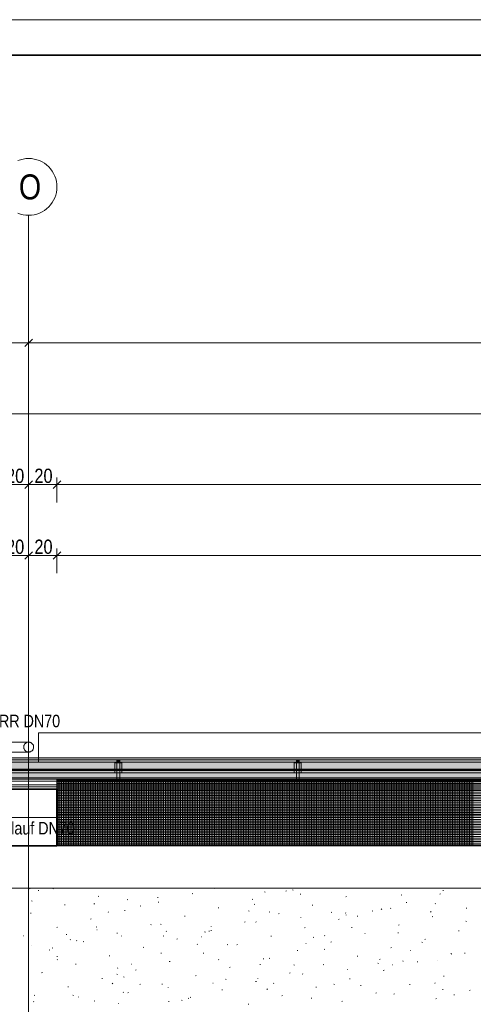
# Model space of a CAD drawing. Extents: x -740 to 300, y 62 to 1112.
# Tile 123 of 187: x -304 to -240, y 974 to 1112. Entities that reach past the tile are written whole.
import ezdxf
from ezdxf.lldxf.tags import DXFTag

# ---------------------------------------------------------------- set-up
doc = ezdxf.new("R2010")
doc.units = 0
doc.layers.get('0').update_dxf_attribs({"lineweight": 13})
for name, color, linetype, lineweight, true_color in [('30 -33 Aussenwände- 3 Aussenstützen', 7, 'Continuous', 50, 0x0000dd), ('30 -33 Aussenwände- 7 Fassade_ Elemente', 7, 'Continuous', 9, 0x00aacc), ('30 -34 Innenwände- 6 Elemente', 7, 'Continuous', 9, 0xff6633), ('30 -35 Decken- 1 Konstruktion-Träger- Stahlbeton', 7, 'Continuous', 13, 0x33aa00), ('30 -36 Dächer- 3 Dachbeläge', 7, 'Continuous', 15, 0x9999ff), ('30 -36 Dächer- 4 Dachbekleidungen', 7, 'Continuous', 9, 0xccccff), ('60- 61 allgemeine Ausstattung- 4 Terrassen', 9, 'Continuous', 9, 0x808080), ('70 -72 Beschriftung- 1 Beschriftung allgemein', 7, 'Continuous', 9, 0xff6633), ('70 -76 Bemaßung- 2 Allgemein', 9, 'Continuous', 5, 0x808080)]:
    doc.layers.add(name, color=color, linetype=linetype, lineweight=lineweight, true_color=true_color)
for name, color, linetype, lineweight in [('40 -41 Abwasser_Wasser_Gas- 1 Abwasser + sanitäre Anlagen', 7, 'Continuous', 9), ('40 -41 Abwasser_Wasser_Gas- 2 Wasser-1', 7, 'Continuous', 15), ('70 -71 Achsen- 1 Gebäudeachsen', 7, 'STRICHPUNKT2-A06CPVBCL0', 18), ('iwb_Plankopf Rahmen', 7, 'Continuous', 35), ('Keine-A06CPVBDL0', 7, 'Continuous', 9)]:
    doc.layers.add(name, color=color, linetype=linetype, lineweight=lineweight)
doc.styles.get("Standard").update_dxf_attribs({"font": 'ARIALN.TTF'})
tags = doc.linetypes.add('grob-A06CPVB9L0', pattern=[14, 3, -8, 3]).pattern_tags.tags
tags[8:9] = [DXFTag(74, 4), DXFTag(75, 0), DXFTag(340, '0'), DXFTag(46, 0.0), DXFTag(50, 0.0), DXFTag(44, 0.0), DXFTag(45, 0.0)]
tags[6:7] = [DXFTag(74, 4), DXFTag(75, 0), DXFTag(340, '0'), DXFTag(46, 0.0), DXFTag(50, 0.0), DXFTag(44, 0.0), DXFTag(45, 0.0)]
tags[4:5] = [DXFTag(74, 4), DXFTag(75, 0), DXFTag(340, '0'), DXFTag(46, 0.0), DXFTag(50, 0.0), DXFTag(44, 0.0), DXFTag(45, 0.0)]
tags = doc.linetypes.add('STRICHPUNKT2-A06CPVBCL0', pattern=[12.7, 6.35, -3.175, 0, -3.175]).pattern_tags.tags
tags[10:11] = [DXFTag(74, 4), DXFTag(75, 0), DXFTag(340, '0'), DXFTag(46, 0.0), DXFTag(50, 0.0), DXFTag(44, 0.0), DXFTag(45, 0.0)]
tags[8:9] = [DXFTag(74, 4), DXFTag(75, 0), DXFTag(340, '0'), DXFTag(46, 0.0), DXFTag(50, 0.0), DXFTag(44, 0.0), DXFTag(45, 0.0)]
tags[6:7] = [DXFTag(74, 4), DXFTag(75, 0), DXFTag(340, '0'), DXFTag(46, 0.0), DXFTag(50, 0.0), DXFTag(44, 0.0), DXFTag(45, 0.0)]
tags[4:5] = [DXFTag(74, 4), DXFTag(75, 0), DXFTag(340, '0'), DXFTag(46, 0.0), DXFTag(50, 0.0), DXFTag(44, 0.0), DXFTag(45, 0.0)]

# ---------------------------------------------------------------- blocks, each defined once
blk = doc.blocks.new('Referenz-A06CPVBEL0')
at = {"layer": '30 -33 Aussenwände- 3 Aussenstützen', "color": 0, "linetype": 'Continuous', "lineweight": 35, "ltscale": 0.35}
for p, q in [((-298.36, 1003.91), (-306.36, 1003.91)), ((-298.36, 995.91), (-298.36, 1003.91)), ((-306.36, 995.91), (-298.36, 995.91))]:
    blk.add_line(p, q, dxfattribs=at)
at = {"layer": '30 -33 Aussenwände- 3 Aussenstützen', "color": 0, "lineweight": 9}
for p, q in [((-302.36, 1000.91), (-302.36, 998.91)), ((-303.36, 999.91), (-301.36, 999.91))]:
    blk.add_line(p, q, dxfattribs=at)
at = {"layer": '30 -33 Aussenwände- 7 Fassade_ Elemente', "color": 0, "linetype": 'Continuous', "ltscale": 0.13}
for p, q in [((-300.96, 1011.85), (-151.76, 1011.85)), ((-300.96, 1008.31), (-300.96, 1011.85)), ((-300.96, 1011.85), (-151.76, 1011.85)), ((-300.96, 1007.71), (-300.96, 1011.85)), ((-151.76, 1008.31), (-300.96, 1008.31)), ((-682.36, 1007.71), (76.35, 1007.71)), ((-151.76, 1007.71), (-300.96, 1007.71))]:
    blk.add_line(p, q, dxfattribs=at)
at = {"layer": '30 -34 Innenwände- 6 Elemente', "color": 0, "linetype": 'Continuous', "ltscale": 0.13}
for p, q in [((76.35, 1007.71), (-682.36, 1007.71)), ((-682.36, 1005.51), (76.35, 1005.51)), ((76.35, 1004.51), (-682.36, 1004.51)), ((-682.36, 1003.91), (76.35, 1003.91))]:
    blk.add_line(p, q, dxfattribs=at)
at = {"layer": '30 -35 Decken- 1 Konstruktion-Träger- Stahlbeton', "color": 0, "linetype": 'grob-A06CPVB9L0', "lineweight": -2, "ltscale": 0.13}
for p, q in [((-298.36, 1003.91), (-154.36, 1003.91)), ((-298.36, 1000.31), (-154.36, 1000.31))]:
    blk.add_line(p, q, dxfattribs=at)
at = {"layer": '30 -35 Decken- 1 Konstruktion-Träger- Stahlbeton', "color": 0, "lineweight": 35}
blk.add_line((-298.36, 1003.91), (-298.36, 1000.31), dxfattribs=at)
at = {"layer": '30 -36 Dächer- 3 Dachbeläge', "color": 0, "linetype": 'Continuous', "ltscale": 0.15}
for p, q in [((76.35, 1008.31), (-682.36, 1008.31)), ((-682.36, 1005.31), (76.35, 1005.31))]:
    blk.add_line(p, q, dxfattribs=at)
at = {"layer": '30 -36 Dächer- 3 Dachbeläge', "color": 0, "lineweight": 9}
for p, q in [((-289.89, 1007.61), (-289.89, 1008.01)), ((-289.49, 1007.61), (-289.89, 1007.61)), ((-289.49, 1008.01), (-289.49, 1007.61)), ((-264.56, 1007.61), (-264.56, 1008.01)), ((-264.16, 1007.61), (-264.56, 1007.61)), ((-264.16, 1008.01), (-264.16, 1007.61))]:
    blk.add_line(p, q, dxfattribs=at)
at = {"layer": '30 -36 Dächer- 3 Dachbeläge', "color": 0, "lineweight": 0}
for points in [[(76.35, 1005.8), (-682.36, 1007.28), (-682.36, 1008.31)], [(76.35, 1005.8), (-682.36, 1008.31), (76.35, 1008.31)], [(-682.36, 1007.28), (76.35, 1005.8), (76.35, 1005.31)], [(-682.36, 1007.28), (76.35, 1005.31), (-682.36, 1005.31)], [(-289.89, 1007.61), (-289.49, 1007.61), (-289.89, 1008.01)], [(-289.89, 1008.01), (-289.49, 1007.61), (-289.49, 1008.01)], [(-264.56, 1007.61), (-264.16, 1007.61), (-264.56, 1008.01)], [(-264.56, 1008.01), (-264.16, 1007.61), (-264.16, 1008.01)]]:
    blk.add_solid(points, dxfattribs=at)
at = {"layer": '30 -36 Dächer- 4 Dachbekleidungen', "color": 0, "linetype": 'Continuous', "ltscale": 0.13}
for p, q in [((76.35, 1008.01), (-682.36, 1008.01)), ((-290.19, 1006.21), (-290.19, 1007.61)), ((-290.19, 1007.61), (-289.89, 1007.61)), ((-289.49, 1007.61), (-289.89, 1007.61)), ((-289.89, 1007.61), (-289.89, 1006.21)), ((-289.49, 1006.21), (-289.49, 1007.61)), ((-289.19, 1007.61), (-289.49, 1007.61)), ((-289.19, 1006.21), (-289.19, 1007.61)), ((-264.86, 1006.21), (-264.86, 1007.61)), ((-264.86, 1007.61), (-264.56, 1007.61)), ((-264.16, 1007.61), (-264.56, 1007.61)), ((-264.56, 1007.61), (-264.56, 1006.21)), ((-264.16, 1006.21), (-264.16, 1007.61)), ((-263.86, 1007.61), (-264.16, 1007.61)), ((-263.86, 1006.21), (-263.86, 1007.61)), ((-682.36, 1006.21), (76.35, 1006.21)), ((-289.89, 1005.01), (-289.89, 1006.21)), ((-289.49, 1006.21), (-289.49, 1005.01)), ((-264.56, 1005.01), (-264.56, 1006.21)), ((-264.16, 1006.21), (-264.16, 1005.01)), ((76.35, 1005.01), (-682.36, 1005.01)), ((-682.36, 1004.21), (76.35, 1004.21)), ((-289.49, 1005.01), (-289.89, 1005.01)), ((-264.16, 1005.01), (-264.56, 1005.01))]:
    blk.add_line(p, q, dxfattribs=at)
at = {"layer": '40 -41 Abwasser_Wasser_Gas- 1 Abwasser + sanitäre Anlagen', "color": 0, "linetype": 'grob-A06CPVB9L0', "ltscale": 0.13}
for p, q in [((-317.06, 1010.53), (-302.36, 1010.53)), ((-302.36, 1010.53), (-302.36, 1009.13)), ((-302.36, 1009.13), (-315.66, 1009.13))]:
    blk.add_line(p, q, dxfattribs=at)
at = {"layer": '40 -41 Abwasser_Wasser_Gas- 2 Wasser-1', "color": 0, "linetype": 'Continuous', "ltscale": 0.15}
for p, q in [((-303.06, 1009.85), (-303.05, 1009.92)), ((-303.06, 1009.85), (-303.05, 1009.92)), ((-303.05, 1009.79), (-303.06, 1009.85)), ((-303.05, 1009.79), (-303.06, 1009.85)), ((-303.05, 1009.92), (-303.04, 1009.99)), ((-303.05, 1009.92), (-303.04, 1009.99)), ((-303.05, 1009.72), (-303.05, 1009.79)), ((-303.05, 1009.72), (-303.05, 1009.79)), ((-303.03, 1009.65), (-303.05, 1009.72)), ((-303.03, 1009.65), (-303.05, 1009.72)), ((-303.04, 1009.99), (-303.02, 1010.06)), ((-303.04, 1009.99), (-303.02, 1010.06)), ((-303.02, 1010.06), (-302.99, 1010.12)), ((-303.02, 1010.06), (-302.99, 1010.12)), ((-302.99, 1010.12), (-302.96, 1010.18)), ((-302.99, 1010.12), (-302.96, 1010.18)), ((-302.96, 1010.18), (-302.93, 1010.24)), ((-302.96, 1010.18), (-302.93, 1010.24)), ((-302.93, 1010.24), (-302.88, 1010.29)), ((-302.93, 1010.24), (-302.88, 1010.29)), ((-302.88, 1010.29), (-302.83, 1010.34)), ((-302.88, 1010.29), (-302.83, 1010.34)), ((-302.83, 1010.34), (-302.78, 1010.39)), ((-302.83, 1010.34), (-302.78, 1010.39)), ((-302.78, 1010.39), (-302.73, 1010.43)), ((-302.78, 1010.39), (-302.73, 1010.43)), ((-302.73, 1010.43), (-302.67, 1010.46)), ((-302.73, 1010.43), (-302.67, 1010.46)), ((-302.67, 1010.46), (-302.6, 1010.49)), ((-302.67, 1010.46), (-302.6, 1010.49)), ((-302.6, 1010.49), (-302.54, 1010.51)), ((-302.6, 1010.49), (-302.54, 1010.51)), ((-302.54, 1010.51), (-302.47, 1010.52)), ((-302.54, 1010.51), (-302.47, 1010.52)), ((-302.47, 1010.52), (-302.4, 1010.53)), ((-302.47, 1010.52), (-302.4, 1010.53)), ((-302.4, 1010.53), (-302.33, 1010.53)), ((-302.4, 1010.53), (-302.33, 1010.53)), ((-302.33, 1010.53), (-302.26, 1010.53)), ((-302.33, 1010.53), (-302.26, 1010.53)), ((-302.26, 1010.53), (-302.2, 1010.51)), ((-302.26, 1010.53), (-302.2, 1010.51)), ((-302.2, 1010.51), (-302.13, 1010.49)), ((-302.2, 1010.51), (-302.13, 1010.49)), ((-302.13, 1010.49), (-302.07, 1010.47)), ((-302.13, 1010.49), (-302.07, 1010.47)), ((-302.07, 1010.47), (-302.01, 1010.44)), ((-302.07, 1010.47), (-302.01, 1010.44)), ((-302.01, 1010.44), (-301.95, 1010.4)), ((-302.01, 1010.44), (-301.95, 1010.4)), ((-301.95, 1010.4), (-301.89, 1010.36)), ((-301.95, 1010.4), (-301.89, 1010.36)), ((-301.89, 1010.36), (-301.85, 1010.31)), ((-301.89, 1010.36), (-301.85, 1010.31)), ((-301.85, 1010.31), (-301.8, 1010.26)), ((-301.85, 1010.31), (-301.8, 1010.26)), ((-301.8, 1010.26), (-301.76, 1010.2)), ((-301.8, 1010.26), (-301.76, 1010.2)), ((-301.76, 1010.2), (-301.73, 1010.14)), ((-301.76, 1010.2), (-301.73, 1010.14)), ((-301.73, 1010.14), (-301.7, 1010.08)), ((-301.73, 1010.14), (-301.7, 1010.08)), ((-301.7, 1010.08), (-301.68, 1010.01)), ((-301.7, 1010.08), (-301.68, 1010.01)), ((-301.68, 1010.01), (-301.67, 1009.95)), ((-301.68, 1010.01), (-301.67, 1009.95)), ((-301.67, 1009.95), (-301.66, 1009.88)), ((-301.67, 1009.95), (-301.66, 1009.88)), ((-301.66, 1009.74), (-301.67, 1009.67)), ((-301.66, 1009.74), (-301.67, 1009.67)), ((-301.66, 1009.88), (-301.66, 1009.81)), ((-301.66, 1009.88), (-301.66, 1009.81)), ((-301.66, 1009.81), (-301.66, 1009.74)), ((-301.66, 1009.81), (-301.66, 1009.74)), ((-303.01, 1009.59), (-303.03, 1009.65)), ((-303.01, 1009.59), (-303.03, 1009.65)), ((-302.98, 1009.52), (-303.01, 1009.59)), ((-302.98, 1009.52), (-303.01, 1009.59)), ((-302.95, 1009.46), (-302.98, 1009.52)), ((-302.95, 1009.46), (-302.98, 1009.52)), ((-302.91, 1009.41), (-302.95, 1009.46)), ((-302.91, 1009.41), (-302.95, 1009.46)), ((-302.87, 1009.35), (-302.91, 1009.41)), ((-302.87, 1009.35), (-302.91, 1009.41)), ((-302.82, 1009.31), (-302.87, 1009.35)), ((-302.82, 1009.31), (-302.87, 1009.35)), ((-302.76, 1009.26), (-302.82, 1009.31)), ((-302.76, 1009.26), (-302.82, 1009.31)), ((-302.71, 1009.23), (-302.76, 1009.26)), ((-302.71, 1009.23), (-302.76, 1009.26)), ((-302.65, 1009.19), (-302.71, 1009.23)), ((-302.65, 1009.19), (-302.71, 1009.23)), ((-302.58, 1009.17), (-302.65, 1009.19)), ((-302.58, 1009.17), (-302.65, 1009.19)), ((-302.52, 1009.15), (-302.58, 1009.17)), ((-302.52, 1009.15), (-302.58, 1009.17)), ((-302.45, 1009.14), (-302.52, 1009.15)), ((-302.45, 1009.14), (-302.52, 1009.15)), ((-302.38, 1009.13), (-302.45, 1009.14)), ((-302.38, 1009.13), (-302.45, 1009.14)), ((-302.31, 1009.13), (-302.38, 1009.13)), ((-302.31, 1009.13), (-302.38, 1009.13)), ((-302.24, 1009.14), (-302.31, 1009.13)), ((-302.24, 1009.14), (-302.31, 1009.13)), ((-302.18, 1009.16), (-302.24, 1009.14)), ((-302.18, 1009.16), (-302.24, 1009.14)), ((-302.11, 1009.18), (-302.18, 1009.16)), ((-302.11, 1009.18), (-302.18, 1009.16)), ((-302.05, 1009.2), (-302.11, 1009.18)), ((-302.05, 1009.2), (-302.11, 1009.18)), ((-301.99, 1009.24), (-302.05, 1009.2)), ((-301.99, 1009.24), (-302.05, 1009.2)), ((-301.93, 1009.28), (-301.99, 1009.24)), ((-301.93, 1009.28), (-301.99, 1009.24)), ((-301.88, 1009.32), (-301.93, 1009.28)), ((-301.88, 1009.32), (-301.93, 1009.28)), ((-301.83, 1009.37), (-301.88, 1009.32)), ((-301.83, 1009.37), (-301.88, 1009.32)), ((-301.79, 1009.42), (-301.83, 1009.37)), ((-301.79, 1009.42), (-301.83, 1009.37)), ((-301.75, 1009.48), (-301.79, 1009.42)), ((-301.75, 1009.48), (-301.79, 1009.42)), ((-301.72, 1009.54), (-301.75, 1009.48)), ((-301.72, 1009.54), (-301.75, 1009.48)), ((-301.69, 1009.61), (-301.72, 1009.54)), ((-301.69, 1009.61), (-301.72, 1009.54)), ((-301.67, 1009.67), (-301.69, 1009.61)), ((-301.67, 1009.67), (-301.69, 1009.61))]:
    blk.add_line(p, q, dxfattribs=at)
at = {"layer": '40 -41 Abwasser_Wasser_Gas- 2 Wasser-1', "color": 0, "linetype": 'Continuous', "lineweight": 9, "ltscale": 0.13}
for p, q in [((-682.36, 995.91), (76.35, 995.91)), ((76.35, 989.91), (-682.36, 989.91))]:
    blk.add_line(p, q, dxfattribs=at)
at = {"layer": '60- 61 allgemeine Ausstattung- 4 Terrassen', "color": 0, "linetype": 'grob-A06CPVB9L0', "lineweight": 50, "ltscale": 0.5}
blk.add_line((-682.36, 1006.61), (8.34, 1006.61), dxfattribs=at)
at = {"layer": '60- 61 allgemeine Ausstattung- 4 Terrassen', "color": 0}
for p, q in [((-298.36, 1005.31), (-154.36, 1005.31)), ((-298.36, 995.91), (-298.36, 1005.31)), ((-298.36, 1005.16), (-154.36, 1005.16)), ((-298.36, 1004.92), (-154.36, 1004.92)), ((-298.36, 1004.68), (-154.36, 1004.68)), ((-298.36, 1004.44), (-154.36, 1004.44)), ((-298.36, 1004.2), (-154.36, 1004.2)), ((-298.18, 995.91), (-298.18, 1005.31)), ((-297.94, 995.91), (-297.94, 1005.31)), ((-297.7, 995.91), (-297.7, 1005.31)), ((-297.46, 995.91), (-297.46, 1005.31)), ((-297.22, 995.91), (-297.22, 1005.31)), ((-296.98, 995.91), (-296.98, 1005.31)), ((-296.74, 995.91), (-296.74, 1005.31)), ((-296.5, 995.91), (-296.5, 1005.31)), ((-296.26, 995.91), (-296.26, 1005.31)), ((-296.02, 995.91), (-296.02, 1005.31)), ((-295.78, 995.91), (-295.78, 1005.31)), ((-295.54, 995.91), (-295.54, 1005.31)), ((-295.3, 995.91), (-295.3, 1005.31)), ((-295.06, 995.91), (-295.06, 1005.31)), ((-294.82, 995.91), (-294.82, 1005.31)), ((-294.58, 995.91), (-294.58, 1005.31)), ((-294.34, 995.91), (-294.34, 1005.31)), ((-294.1, 995.91), (-294.1, 1005.31)), ((-293.86, 995.91), (-293.86, 1005.31)), ((-293.62, 995.91), (-293.62, 1005.31)), ((-293.38, 995.91), (-293.38, 1005.31)), ((-293.14, 995.91), (-293.14, 1005.31)), ((-292.9, 995.91), (-292.9, 1005.31)), ((-292.66, 995.91), (-292.66, 1005.31)), ((-292.42, 995.91), (-292.42, 1005.31)), ((-292.18, 995.91), (-292.18, 1005.31)), ((-291.94, 995.91), (-291.94, 1005.31)), ((-291.7, 995.91), (-291.7, 1005.31)), ((-291.46, 995.91), (-291.46, 1005.31)), ((-291.22, 995.91), (-291.22, 1005.31)), ((-290.98, 995.91), (-290.98, 1005.31)), ((-290.74, 995.91), (-290.74, 1005.31)), ((-290.5, 995.91), (-290.5, 1005.31)), ((-290.26, 995.91), (-290.26, 1005.31)), ((-290.02, 995.91), (-290.02, 1005.31)), ((-289.78, 995.91), (-289.78, 1005.31)), ((-289.54, 995.91), (-289.54, 1005.31)), ((-289.3, 995.91), (-289.3, 1005.31)), ((-289.06, 995.91), (-289.06, 1005.31)), ((-288.82, 995.91), (-288.82, 1005.31)), ((-288.58, 995.91), (-288.58, 1005.31)), ((-288.34, 995.91), (-288.34, 1005.31)), ((-288.1, 995.91), (-288.1, 1005.31)), ((-287.86, 995.91), (-287.86, 1005.31)), ((-287.62, 995.91), (-287.62, 1005.31)), ((-287.38, 995.91), (-287.38, 1005.31)), ((-287.14, 995.91), (-287.14, 1005.31)), ((-286.9, 995.91), (-286.9, 1005.31)), ((-286.66, 995.91), (-286.66, 1005.31)), ((-286.42, 995.91), (-286.42, 1005.31)), ((-286.18, 995.91), (-286.18, 1005.31)), ((-285.94, 995.91), (-285.94, 1005.31)), ((-285.7, 995.91), (-285.7, 1005.31)), ((-285.46, 995.91), (-285.46, 1005.31)), ((-285.22, 995.91), (-285.22, 1005.31)), ((-284.98, 995.91), (-284.98, 1005.31)), ((-284.74, 995.91), (-284.74, 1005.31)), ((-284.5, 995.91), (-284.5, 1005.31)), ((-284.26, 995.91), (-284.26, 1005.31)), ((-284.02, 995.91), (-284.02, 1005.31)), ((-283.78, 995.91), (-283.78, 1005.31)), ((-283.54, 995.91), (-283.54, 1005.31)), ((-283.3, 995.91), (-283.3, 1005.31)), ((-283.06, 995.91), (-283.06, 1005.31)), ((-282.82, 995.91), (-282.82, 1005.31)), ((-282.58, 995.91), (-282.58, 1005.31)), ((-282.34, 995.91), (-282.34, 1005.31)), ((-282.1, 995.91), (-282.1, 1005.31)), ((-281.86, 995.91), (-281.86, 1005.31)), ((-281.62, 995.91), (-281.62, 1005.31)), ((-281.38, 995.91), (-281.38, 1005.31)), ((-281.14, 995.91), (-281.14, 1005.31)), ((-280.9, 995.91), (-280.9, 1005.31)), ((-280.66, 995.91), (-280.66, 1005.31)), ((-280.42, 995.91), (-280.42, 1005.31)), ((-280.18, 995.91), (-280.18, 1005.31)), ((-279.94, 995.91), (-279.94, 1005.31)), ((-279.7, 995.91), (-279.7, 1005.31)), ((-279.46, 995.91), (-279.46, 1005.31)), ((-279.22, 995.91), (-279.22, 1005.31)), ((-278.98, 995.91), (-278.98, 1005.31)), ((-278.74, 995.91), (-278.74, 1005.31)), ((-278.5, 995.91), (-278.5, 1005.31)), ((-278.26, 995.91), (-278.26, 1005.31)), ((-278.02, 995.91), (-278.02, 1005.31)), ((-277.78, 995.91), (-277.78, 1005.31)), ((-277.54, 995.91), (-277.54, 1005.31)), ((-277.3, 995.91), (-277.3, 1005.31)), ((-277.06, 995.91), (-277.06, 1005.31)), ((-276.82, 995.91), (-276.82, 1005.31)), ((-276.58, 995.91), (-276.58, 1005.31)), ((-276.34, 995.91), (-276.34, 1005.31)), ((-276.1, 995.91), (-276.1, 1005.31)), ((-275.86, 995.91), (-275.86, 1005.31)), ((-275.62, 995.91), (-275.62, 1005.31)), ((-275.38, 995.91), (-275.38, 1005.31)), ((-275.14, 995.91), (-275.14, 1005.31)), ((-274.9, 995.91), (-274.9, 1005.31)), ((-274.66, 995.91), (-274.66, 1005.31)), ((-274.42, 995.91), (-274.42, 1005.31)), ((-274.18, 995.91), (-274.18, 1005.31)), ((-273.94, 995.91), (-273.94, 1005.31)), ((-273.7, 995.91), (-273.7, 1005.31)), ((-273.46, 995.91), (-273.46, 1005.31)), ((-273.22, 995.91), (-273.22, 1005.31)), ((-272.98, 995.91), (-272.98, 1005.31)), ((-272.74, 995.91), (-272.74, 1005.31)), ((-272.5, 995.91), (-272.5, 1005.31)), ((-272.26, 995.91), (-272.26, 1005.31)), ((-272.02, 995.91), (-272.02, 1005.31)), ((-271.78, 995.91), (-271.78, 1005.31)), ((-271.54, 995.91), (-271.54, 1005.31)), ((-271.3, 995.91), (-271.3, 1005.31)), ((-271.06, 995.91), (-271.06, 1005.31)), ((-270.82, 995.91), (-270.82, 1005.31)), ((-270.58, 995.91), (-270.58, 1005.31)), ((-270.34, 995.91), (-270.34, 1005.31)), ((-270.1, 995.91), (-270.1, 1005.31)), ((-269.86, 995.91), (-269.86, 1005.31)), ((-269.62, 995.91), (-269.62, 1005.31)), ((-269.38, 995.91), (-269.38, 1005.31)), ((-269.14, 995.91), (-269.14, 1005.31)), ((-268.9, 995.91), (-268.9, 1005.31)), ((-268.66, 995.91), (-268.66, 1005.31)), ((-268.42, 995.91), (-268.42, 1005.31)), ((-268.18, 995.91), (-268.18, 1005.31)), ((-267.94, 995.91), (-267.94, 1005.31)), ((-267.7, 995.91), (-267.7, 1005.31)), ((-267.46, 995.91), (-267.46, 1005.31)), ((-267.22, 995.91), (-267.22, 1005.31)), ((-266.98, 995.91), (-266.98, 1005.31)), ((-266.74, 995.91), (-266.74, 1005.31)), ((-266.5, 995.91), (-266.5, 1005.31)), ((-266.26, 995.91), (-266.26, 1005.31)), ((-266.02, 995.91), (-266.02, 1005.31)), ((-265.78, 995.91), (-265.78, 1005.31)), ((-265.54, 995.91), (-265.54, 1005.31)), ((-265.3, 995.91), (-265.3, 1005.31)), ((-265.06, 995.91), (-265.06, 1005.31)), ((-264.82, 995.91), (-264.82, 1005.31)), ((-264.58, 995.91), (-264.58, 1005.31)), ((-264.34, 995.91), (-264.34, 1005.31)), ((-264.1, 995.91), (-264.1, 1005.31)), ((-263.86, 995.91), (-263.86, 1005.31)), ((-263.62, 995.91), (-263.62, 1005.31)), ((-263.38, 995.91), (-263.38, 1005.31)), ((-263.14, 995.91), (-263.14, 1005.31)), ((-262.9, 995.91), (-262.9, 1005.31)), ((-262.66, 995.91), (-262.66, 1005.31)), ((-262.42, 995.91), (-262.42, 1005.31)), ((-262.18, 995.91), (-262.18, 1005.31)), ((-261.94, 995.91), (-261.94, 1005.31)), ((-261.7, 995.91), (-261.7, 1005.31)), ((-261.46, 995.91), (-261.46, 1005.31)), ((-261.22, 995.91), (-261.22, 1005.31)), ((-260.98, 995.91), (-260.98, 1005.31)), ((-260.74, 995.91), (-260.74, 1005.31)), ((-260.5, 995.91), (-260.5, 1005.31)), ((-260.26, 995.91), (-260.26, 1005.31)), ((-260.02, 995.91), (-260.02, 1005.31)), ((-259.78, 995.91), (-259.78, 1005.31)), ((-259.54, 995.91), (-259.54, 1005.31)), ((-259.3, 995.91), (-259.3, 1005.31)), ((-259.06, 995.91), (-259.06, 1005.31)), ((-258.82, 995.91), (-258.82, 1005.31)), ((-258.58, 995.91), (-258.58, 1005.31)), ((-258.34, 995.91), (-258.34, 1005.31)), ((-258.1, 995.91), (-258.1, 1005.31)), ((-257.86, 995.91), (-257.86, 1005.31)), ((-257.62, 995.91), (-257.62, 1005.31)), ((-257.38, 995.91), (-257.38, 1005.31)), ((-257.14, 995.91), (-257.14, 1005.31)), ((-256.9, 995.91), (-256.9, 1005.31)), ((-256.66, 995.91), (-256.66, 1005.31)), ((-256.42, 995.91), (-256.42, 1005.31)), ((-256.18, 995.91), (-256.18, 1005.31)), ((-255.94, 995.91), (-255.94, 1005.31)), ((-255.7, 995.91), (-255.7, 1005.31)), ((-255.46, 995.91), (-255.46, 1005.31)), ((-255.22, 995.91), (-255.22, 1005.31)), ((-254.98, 995.91), (-254.98, 1005.31)), ((-254.74, 995.91), (-254.74, 1005.31)), ((-254.5, 995.91), (-254.5, 1005.31)), ((-254.26, 995.91), (-254.26, 1005.31)), ((-254.02, 995.91), (-254.02, 1005.31)), ((-253.78, 995.91), (-253.78, 1005.31)), ((-253.54, 995.91), (-253.54, 1005.31)), ((-253.3, 995.91), (-253.3, 1005.31)), ((-253.06, 995.91), (-253.06, 1005.31)), ((-252.82, 995.91), (-252.82, 1005.31)), ((-252.58, 995.91), (-252.58, 1005.31)), ((-252.34, 995.91), (-252.34, 1005.31)), ((-252.1, 995.91), (-252.1, 1005.31)), ((-251.86, 995.91), (-251.86, 1005.31)), ((-251.62, 995.91), (-251.62, 1005.31)), ((-251.38, 995.91), (-251.38, 1005.31)), ((-251.14, 995.91), (-251.14, 1005.31)), ((-250.9, 995.91), (-250.9, 1005.31)), ((-250.66, 995.91), (-250.66, 1005.31)), ((-250.42, 995.91), (-250.42, 1005.31)), ((-250.18, 995.91), (-250.18, 1005.31)), ((-249.94, 995.91), (-249.94, 1005.31)), ((-249.7, 995.91), (-249.7, 1005.31)), ((-249.46, 995.91), (-249.46, 1005.31)), ((-249.22, 995.91), (-249.22, 1005.31)), ((-248.98, 995.91), (-248.98, 1005.31)), ((-248.74, 995.91), (-248.74, 1005.31)), ((-248.5, 995.91), (-248.5, 1005.31)), ((-248.26, 995.91), (-248.26, 1005.31)), ((-248.02, 995.91), (-248.02, 1005.31)), ((-247.78, 995.91), (-247.78, 1005.31)), ((-247.54, 995.91), (-247.54, 1005.31)), ((-247.3, 995.91), (-247.3, 1005.31)), ((-247.06, 995.91), (-247.06, 1005.31)), ((-246.82, 995.91), (-246.82, 1005.31)), ((-246.58, 995.91), (-246.58, 1005.31)), ((-246.34, 995.91), (-246.34, 1005.31)), ((-246.1, 995.91), (-246.1, 1005.31)), ((-245.86, 995.91), (-245.86, 1005.31)), ((-245.62, 995.91), (-245.62, 1005.31)), ((-245.38, 995.91), (-245.38, 1005.31)), ((-245.14, 995.91), (-245.14, 1005.31)), ((-244.9, 995.91), (-244.9, 1005.31)), ((-244.66, 995.91), (-244.66, 1005.31)), ((-244.42, 995.91), (-244.42, 1005.31)), ((-244.18, 995.91), (-244.18, 1005.31)), ((-243.94, 995.91), (-243.94, 1005.31)), ((-243.7, 995.91), (-243.7, 1005.31)), ((-243.46, 995.91), (-243.46, 1005.31)), ((-243.22, 995.91), (-243.22, 1005.31)), ((-242.98, 995.91), (-242.98, 1005.31)), ((-242.74, 995.91), (-242.74, 1005.31)), ((-242.5, 995.91), (-242.5, 1005.31)), ((-242.26, 995.91), (-242.26, 1005.31)), ((-242.02, 995.91), (-242.02, 1005.31)), ((-241.78, 995.91), (-241.78, 1005.31)), ((-241.54, 995.91), (-241.54, 1005.31)), ((-241.3, 995.91), (-241.3, 1005.31)), ((-241.06, 995.91), (-241.06, 1005.31)), ((-240.82, 995.91), (-240.82, 1005.31)), ((-240.58, 995.91), (-240.58, 1005.31)), ((-240.34, 995.91), (-240.34, 1005.31)), ((-240.1, 995.91), (-240.1, 1005.31)), ((-239.86, 995.91), (-239.86, 1005.31)), ((-239.62, 995.91), (-239.62, 1005.31)), ((-298.36, 1003.96), (-154.36, 1003.96)), ((-298.36, 1003.72), (-154.36, 1003.72)), ((-298.36, 1003.48), (-154.36, 1003.48)), ((-298.36, 1003.24), (-154.36, 1003.24)), ((-298.36, 1003), (-154.36, 1003)), ((-298.36, 1002.76), (-154.36, 1002.76)), ((-298.36, 1002.52), (-154.36, 1002.52)), ((-298.36, 1002.28), (-154.36, 1002.28)), ((-298.36, 1002.04), (-154.36, 1002.04)), ((-298.36, 1001.8), (-154.36, 1001.8)), ((-298.36, 1001.56), (-154.36, 1001.56)), ((-298.36, 1001.32), (-154.36, 1001.32)), ((-298.36, 1001.08), (-154.36, 1001.08)), ((-298.36, 1000.84), (-154.36, 1000.84)), ((-298.36, 1000.6), (-154.36, 1000.6)), ((-298.36, 1000.36), (-154.36, 1000.36)), ((-298.36, 1000.12), (-154.36, 1000.12)), ((-298.36, 999.88), (-154.36, 999.88)), ((-298.36, 999.64), (-154.36, 999.64)), ((-298.36, 999.4), (-154.36, 999.4)), ((-298.36, 999.16), (-154.36, 999.16)), ((-298.36, 998.92), (-154.36, 998.92)), ((-298.36, 998.68), (-154.36, 998.68)), ((-298.36, 998.44), (-154.36, 998.44)), ((-298.36, 998.2), (-154.36, 998.2)), ((-298.36, 997.96), (-154.36, 997.96)), ((-298.36, 997.72), (-154.36, 997.72)), ((-298.36, 997.48), (-154.36, 997.48)), ((-298.36, 997.24), (-154.36, 997.24)), ((-298.36, 997), (-154.36, 997)), ((-298.36, 996.76), (-154.36, 996.76)), ((-298.36, 996.52), (-154.36, 996.52)), ((-298.36, 996.28), (-154.36, 996.28)), ((-298.36, 996.04), (-154.36, 996.04)), ((-154.36, 995.91), (-298.36, 995.91)), ((-302.15, 989.84), (-302.18, 989.88)), ((-301.03, 989.58), (-300.93, 989.6)), ((-298.87, 989.91), (-298.93, 989.86)), ((-279.29, 989.15), (-279.19, 989.17)), ((-276.13, 989.91), (-276.16, 989.88)), ((-269.07, 989.41), (-268.98, 989.38)), ((-266.03, 989.53), (-265.94, 989.55)), ((-265.1, 989.68), (-265.01, 989.65)), ((-263.96, 989.05), (-263.97, 989.14)), ((-253.38, 989.91), (-253.39, 989.9)), ((-252.78, 989.91), (-252.75, 989.91)), ((-249.77, 988.97), (-249.68, 988.93)), ((-244.3, 989.09), (-244.2, 989.12)), ((-243.82, 989.54), (-243.83, 989.63)), ((-301.96, 988.15), (-301.87, 988.12)), ((-297.32, 987.58), (-297.22, 987.6)), ((-293.14, 987.73), (-293.04, 987.7)), ((-292.54, 988.77), (-292.45, 988.79)), ((-288.36, 988.34), (-288.45, 988.28)), ((-284.11, 988.56), (-284.12, 988.65)), ((-284.06, 987.96), (-283.97, 987.98)), ((-270.81, 988.34), (-270.71, 988.36)), ((-270.43, 987.67), (-270.51, 987.61)), ((-262.33, 987.52), (-262.23, 987.55)), ((-257.55, 988.72), (-257.46, 988.74)), ((-249.07, 987.9), (-248.97, 987.93)), ((-244.91, 987.72), (-244.95, 987.76)), ((-302.1, 986.39), (-302, 986.41)), ((-291.07, 986.58), (-291.15, 986.51)), ((-288.84, 986.77), (-288.74, 986.79)), ((-286.63, 987.43), (-286.54, 987.4)), ((-275.58, 987.15), (-275.49, 987.17)), ((-271.3, 986.72), (-271.21, 986.68)), ((-268.3, 986.6), (-268.38, 986.54)), ((-267.1, 986.33), (-267.01, 986.36)), ((-259.66, 986.53), (-259.57, 986.5)), ((-257.58, 986.42), (-257.61, 986.46)), ((-257.54, 986.17), (-257.52, 986.13)), ((-253.85, 986.71), (-253.75, 986.74)), ((-252.5, 987), (-252.58, 986.94)), ((-251.24, 987.07), (-251.28, 987.11)), ((-245.53, 986.63), (-245.6, 986.56)), ((-240.59, 987.09), (-240.49, 987.12)), ((-293.61, 985.58), (-293.52, 985.6)), ((-285.13, 984.76), (-285.04, 984.79)), ((-283.73, 984.85), (-283.63, 984.82)), ((-280.36, 985.96), (-280.26, 985.98)), ((-271.88, 985.14), (-271.78, 985.17)), ((-270.24, 985.12), (-270.27, 985.16)), ((-263.91, 985.77), (-263.94, 985.81)), ((-258.62, 985.52), (-258.53, 985.55)), ((-255.97, 986), (-255.88, 985.96)), ((-250.14, 984.71), (-250.04, 984.74)), ((-245.36, 985.9), (-245.27, 985.93)), ((-240.64, 985.28), (-240.55, 985.24)), ((-298.39, 984.39), (-298.29, 984.41)), ((-297.02, 983.34), (-297.03, 983.43)), ((-292.84, 984.47), (-292.74, 984.43)), ((-292.74, 984.06), (-292.7, 984.05)), ((-289.91, 983.57), (-289.81, 983.6)), ((-282.9, 983.82), (-282.93, 983.86)), ((-277.51, 983.75), (-277.41, 983.71)), ((-276.88, 983.83), (-276.89, 983.92)), ((-276.65, 983.95), (-276.56, 983.98)), ((-276.57, 984.47), (-276.6, 984.51)), ((-263.4, 984.33), (-263.3, 984.36)), ((-256.73, 984.32), (-256.74, 984.41)), ((-254.91, 983.52), (-254.82, 983.54)), ((-250.25, 983.65), (-250.15, 983.62)), ((-241.66, 983.9), (-241.56, 983.92)), ((-303.16, 983.19), (-303.07, 983.22)), ((-301.89, 981.88), (-301.93, 981.91)), ((-296.43, 982.69), (-296.51, 982.63)), ((-295.56, 982.52), (-295.6, 982.56)), ((-294.68, 982.38), (-294.59, 982.41)), ((-289.23, 983.17), (-289.26, 983.21)), ((-283.29, 983.23), (-283.36, 983.17)), ((-281.43, 982.76), (-281.33, 982.79)), ((-278.5, 982.02), (-278.58, 981.97)), ((-277.98, 983.08), (-277.94, 983.08)), ((-274.31, 981.97), (-274.22, 981.95)), ((-272.95, 981.95), (-272.85, 981.97)), ((-268.17, 983.14), (-268.08, 983.17)), ((-263.22, 982.11), (-263.17, 982.11)), ((-262.18, 983.03), (-262.08, 982.99)), ((-260.52, 983.26), (-260.59, 983.19)), ((-259.69, 982.33), (-259.59, 982.35)), ((-246.85, 982.31), (-246.76, 982.27)), ((-246.43, 982.71), (-246.34, 982.73)), ((-299.46, 981.19), (-299.36, 981.22)), ((-299.04, 981.5), (-298.95, 981.46)), ((-286.2, 981.57), (-286.11, 981.6)), ((-283.71, 980.78), (-283.62, 980.74)), ((-277.72, 980.76), (-277.63, 980.78)), ((-264.46, 981.14), (-264.37, 981.16)), ((-260.56, 981.35), (-260.64, 981.3)), ((-251.21, 981.52), (-251.11, 981.54)), ((-248.45, 981.13), (-248.41, 981.13)), ((-242.73, 980.71), (-242.63, 980.73)), ((-242.63, 980.69), (-242.71, 980.63)), ((-240.83, 980.78), (-240.74, 980.75)), ((-298.38, 980.3), (-298.29, 980.27)), ((-298.27, 979.87), (-298.35, 979.8)), ((-295.75, 979.19), (-295.66, 979.21)), ((-290.98, 980.38), (-290.88, 980.41)), ((-287.88, 979.23), (-287.86, 979.19)), ((-282.5, 979.57), (-282.4, 979.59)), ((-275.5, 979.89), (-275.57, 979.82)), ((-269.65, 979.1), (-269.66, 979.19)), ((-269.24, 979.95), (-269.14, 979.97)), ((-268.38, 980.06), (-268.29, 980.02)), ((-260.76, 979.14), (-260.66, 979.16)), ((-255.98, 980.33), (-255.89, 980.35)), ((-253.05, 979.34), (-252.96, 979.3)), ((-252.73, 979.91), (-252.8, 979.85)), ((-250.99, 979.11), (-251.02, 979.14)), ((-249.5, 979.59), (-249.51, 979.68)), ((-247.5, 979.52), (-247.41, 979.54)), ((-244.66, 979.76), (-244.69, 979.79)), ((-300.53, 978), (-300.43, 978.02)), ((-289.91, 977.81), (-289.82, 977.77)), ((-289.79, 978.61), (-289.8, 978.7)), ((-287.27, 978.38), (-287.18, 978.4)), ((-274.01, 978.76), (-273.92, 978.78)), ((-265.53, 977.95), (-265.44, 977.97)), ((-264.9, 979.1), (-264.81, 979.07)), ((-263.65, 977.81), (-263.69, 977.84)), ((-257.32, 978.46), (-257.35, 978.49)), ((-252.28, 978.33), (-252.18, 978.35)), ((-292.05, 977.19), (-291.95, 977.21)), ((-290.49, 976.52), (-290.56, 976.45)), ((-288.97, 977.42), (-288.87, 977.39)), ((-286.56, 976.38), (-286.64, 976.32)), ((-283.57, 976.38), (-283.47, 976.4)), ((-278.79, 977.57), (-278.69, 977.59)), ((-276.31, 976.51), (-276.35, 976.55)), ((-274.58, 977.09), (-274.49, 977.05)), ((-270.31, 976.76), (-270.21, 976.78)), ((-269.98, 977.16), (-270.02, 977.19)), ((-267.72, 976.55), (-267.79, 976.48)), ((-259.25, 976.37), (-259.16, 976.34)), ((-257.05, 977.14), (-256.96, 977.16)), ((-244.94, 976.57), (-245.02, 976.5)), ((-243.8, 977.51), (-243.7, 977.54)), ((-296.82, 976), (-296.73, 976.02)), ((-288.98, 975.21), (-289.01, 975.25)), ((-288.34, 975.19), (-288.24, 975.21)), ((-282.65, 975.86), (-282.68, 975.9)), ((-275.08, 975.57), (-274.99, 975.59)), ((-268.63, 975.71), (-268.71, 975.65)), ((-261.83, 975.95), (-261.73, 975.97)), ((-255.49, 976.22), (-255.39, 976.19)), ((-253.35, 975.13), (-253.25, 975.16)), ((-250.69, 975.04), (-250.78, 974.98)), ((-248.57, 976.32), (-248.48, 976.35)), ((-243.92, 975.65), (-243.83, 975.62)), ((-240.09, 975.51), (-240, 975.54)), ((-301.64, 973.91), (-301.67, 973.95)), ((-301.6, 974.81), (-301.5, 974.83)), ((-296.12, 974.84), (-296.03, 974.8)), ((-295.31, 974.56), (-295.34, 974.6)), ((-293.12, 974), (-293.02, 974.02)), ((-289.66, 973.67), (-289.61, 973.66)), ((-282.56, 973.88), (-282.57, 973.97)), ((-280.79, 974.12), (-280.7, 974.09)), ((-279.86, 974.38), (-279.76, 974.4)), ((-279.55, 974.54), (-279.46, 974.51)), ((-271.38, 973.56), (-271.28, 973.59)), ((-266.6, 974.75), (-266.51, 974.78)), ((-262.42, 974.37), (-262.43, 974.46)), ((-258.12, 973.94), (-258.03, 973.97)), ((-244.87, 974.32), (-244.77, 974.35)), ((-242.27, 974.86), (-242.28, 974.95))]:
    blk.add_line(p, q, dxfattribs=at)
at = {"layer": '70 -71 Achsen- 1 Gebäudeachsen', "color": 0, "linetype": 'STRICHPUNKT2-A06CPVBCL0', "ltscale": 0.18}
for p, q in [((-302.36, 1084.85), (-302.36, 85.41)), ((-682.36, 999.91), (76.35, 999.91))]:
    blk.add_line(p, q, dxfattribs=at)
at = {"layer": '70 -76 Bemaßung- 2 Allgemein', "color": 0, "linetype": 'Continuous', "ltscale": 0.13}
for p, q in [((-303.42, 1066.85), (-453.3, 1066.85)), ((-301.86, 1066.85), (-303.42, 1066.85)), ((-301.83, 1067.38), (-302.89, 1066.32)), ((-302.89, 1066.32), (-301.83, 1067.38)), ((-302.86, 1066.85), (-301.3, 1066.85)), ((-302.36, 1066.91), (-302.36, 1067.85)), ((-302.36, 1066.91), (-302.36, 1067.85)), ((-151.42, 1066.85), (-301.3, 1066.85)), ((-11.36, 1056.85), (-682.36, 1056.85)), ((-302.36, 1046.91), (-302.36, 1047.85)), ((-302.36, 1046.91), (-302.36, 1047.85)), ((-298.36, 1044.35), (-298.36, 1047.85)), ((-298.36, 1044.35), (-298.36, 1047.85)), ((-303.42, 1046.85), (-305.3, 1046.85)), ((-301.36, 1046.85), (-303.42, 1046.85)), ((-303.36, 1046.85), (-301.3, 1046.85)), ((-299.42, 1046.85), (-301.3, 1046.85)), ((-297.36, 1046.85), (-299.42, 1046.85)), ((-299.36, 1046.85), (-297.3, 1046.85)), ((-155.42, 1046.85), (-297.3, 1046.85)), ((-302.36, 1036.91), (-302.36, 1037.85)), ((-302.36, 1036.91), (-302.36, 1037.85)), ((-298.36, 1034.35), (-298.36, 1037.85)), ((-298.36, 1034.35), (-298.36, 1037.85)), ((-303.42, 1036.85), (-305.3, 1036.85)), ((-301.36, 1036.85), (-303.42, 1036.85)), ((-303.36, 1036.85), (-301.3, 1036.85)), ((-299.42, 1036.85), (-301.3, 1036.85)), ((-297.36, 1036.85), (-299.42, 1036.85)), ((-299.36, 1036.85), (-297.3, 1036.85)), ((-155.42, 1036.85), (-297.3, 1036.85))]:
    blk.add_line(p, q, dxfattribs=at)
at = {"layer": '70 -76 Bemaßung- 2 Allgemein', "color": 0, "linetype": 'Continuous', "lineweight": 20, "ltscale": 0.2}
for p, q in [((-301.83, 1047.38), (-302.89, 1046.32)), ((-302.89, 1046.32), (-301.83, 1047.38)), ((-297.83, 1047.38), (-298.89, 1046.32)), ((-298.89, 1046.32), (-297.83, 1047.38)), ((-301.83, 1037.38), (-302.89, 1036.32)), ((-302.89, 1036.32), (-301.83, 1037.38)), ((-297.83, 1037.38), (-298.89, 1036.32)), ((-298.89, 1036.32), (-297.83, 1037.38))]:
    blk.add_line(p, q, dxfattribs=at)
at = {"layer": 'Keine-A06CPVBDL0', "color": 0, "linetype": 'Continuous', "ltscale": 0.13}
for p, q in [((-303.89, 1092.55), (-303.52, 1092.68)), ((-303.52, 1092.68), (-303.14, 1092.78)), ((-303.14, 1092.78), (-302.75, 1092.83)), ((-302.75, 1092.83), (-302.36, 1092.85)), ((-302.36, 1092.85), (-301.96, 1092.83)), ((-301.96, 1092.83), (-301.58, 1092.78)), ((-301.58, 1092.78), (-301.2, 1092.68)), ((-301.2, 1092.68), (-300.83, 1092.55)), ((-300.83, 1092.55), (-300.47, 1092.38)), ((-300.47, 1092.38), (-300.13, 1092.18)), ((-300.13, 1092.18), (-299.82, 1091.94)), ((-299.82, 1091.94), (-299.53, 1091.68)), ((-299.53, 1091.68), (-299.26, 1091.39)), ((-299.26, 1091.39), (-299.03, 1091.07)), ((-299.03, 1091.07), (-298.83, 1090.74)), ((-298.83, 1090.74), (-298.66, 1090.38)), ((-298.66, 1090.38), (-298.53, 1090.01)), ((-298.53, 1090.01), (-298.43, 1089.63)), ((-298.43, 1089.63), (-298.38, 1089.24)), ((-298.38, 1089.24), (-298.36, 1088.85)), ((-298.36, 1088.85), (-298.38, 1088.46)), ((-298.53, 1087.69), (-298.66, 1087.32)), ((-298.43, 1088.07), (-298.53, 1087.69)), ((-298.38, 1088.46), (-298.43, 1088.07)), ((-299.26, 1086.31), (-299.53, 1086.02)), ((-299.03, 1086.63), (-299.26, 1086.31)), ((-298.83, 1086.97), (-299.03, 1086.63)), ((-298.66, 1087.32), (-298.83, 1086.97)), ((-303.52, 1085.02), (-303.89, 1085.16)), ((-303.14, 1084.93), (-303.52, 1085.02)), ((-302.75, 1084.87), (-303.14, 1084.93)), ((-302.36, 1084.85), (-302.75, 1084.87)), ((-301.96, 1084.87), (-302.36, 1084.85)), ((-301.58, 1084.93), (-301.96, 1084.87)), ((-301.2, 1085.02), (-301.58, 1084.93)), ((-300.83, 1085.16), (-301.2, 1085.02)), ((-300.47, 1085.32), (-300.83, 1085.16)), ((-300.13, 1085.53), (-300.47, 1085.32)), ((-299.82, 1085.76), (-300.13, 1085.53)), ((-299.53, 1086.02), (-299.82, 1085.76))]:
    blk.add_line(p, q, dxfattribs=at)
at = {"layer": '70 -72 Beschriftung- 1 Beschriftung allgemein', "color": 0, "linetype": 'Continuous', "ltscale": 0.13, "char_height": 1.7621, "attachment_point": 1}
for s, insert in [('{\\fArial Narrow;RR DN70}', (-306.55, 1014.39)), ('{\\fArial Narrow;RR DN70}', (-306.55, 1014.39)), ('{\\fArial Narrow;Drosselablauf DN70}', (-313.91, 999.27))]:
    blk.add_mtext(s, dxfattribs=dict(at, insert=insert))
at = {"layer": '70 -76 Bemaßung- 2 Allgemein', "color": 0, "linetype": 'Continuous', "ltscale": 0.13, "char_height": 2.0138, "attachment_point": 1}
for insert in [(-305.55, 1049.1), (-301.55, 1049.1), (-305.55, 1039.1), (-301.55, 1039.1)]:
    blk.add_mtext('{\\fArial Narrow;20}', dxfattribs=dict(at, insert=insert))
at = {"layer": 'Keine-A06CPVBDL0', "color": 0, "linetype": 'Continuous', "ltscale": 0.13, "insert": (-303.74, 1090.61), "char_height": 3.5241, "attachment_point": 1}
blk.add_mtext('{\\fArial Narrow;O}', dxfattribs=at)

msp = doc.modelspace()

# ---------------------------------------------------------------- linework, layer by layer
at = {"layer": 'iwb_Plankopf Rahmen', "color": 8, "lineweight": 13, "ltscale": 0.13, "true_color": 0x808080}
msp.add_lwpolyline([(300.35, 62.43), (-719.65, 62.43), (-719.65, 1112.43), (300.35, 1112.43), (300.35, 62.43)], close=True, dxfattribs=at)
at = {"layer": 'iwb_Plankopf Rahmen', "ltscale": 0.35}
msp.add_lwpolyline([(-699.65, 67.43), (-699.65, 1107.43), (295.35, 1107.43), (295.35, 67.43), (-599.65, 67.43), (-699.65, 67.43)], close=True, dxfattribs=at)

# ---------------------------------------------------------------- block references
at = {"color": 8, "lineweight": 13, "ltscale": 0.13, "true_color": 0x808080}
msp.add_blockref('Referenz-A06CPVBEL0', (0, 0), dxfattribs=at)

doc.saveas('drawing.dxf')
